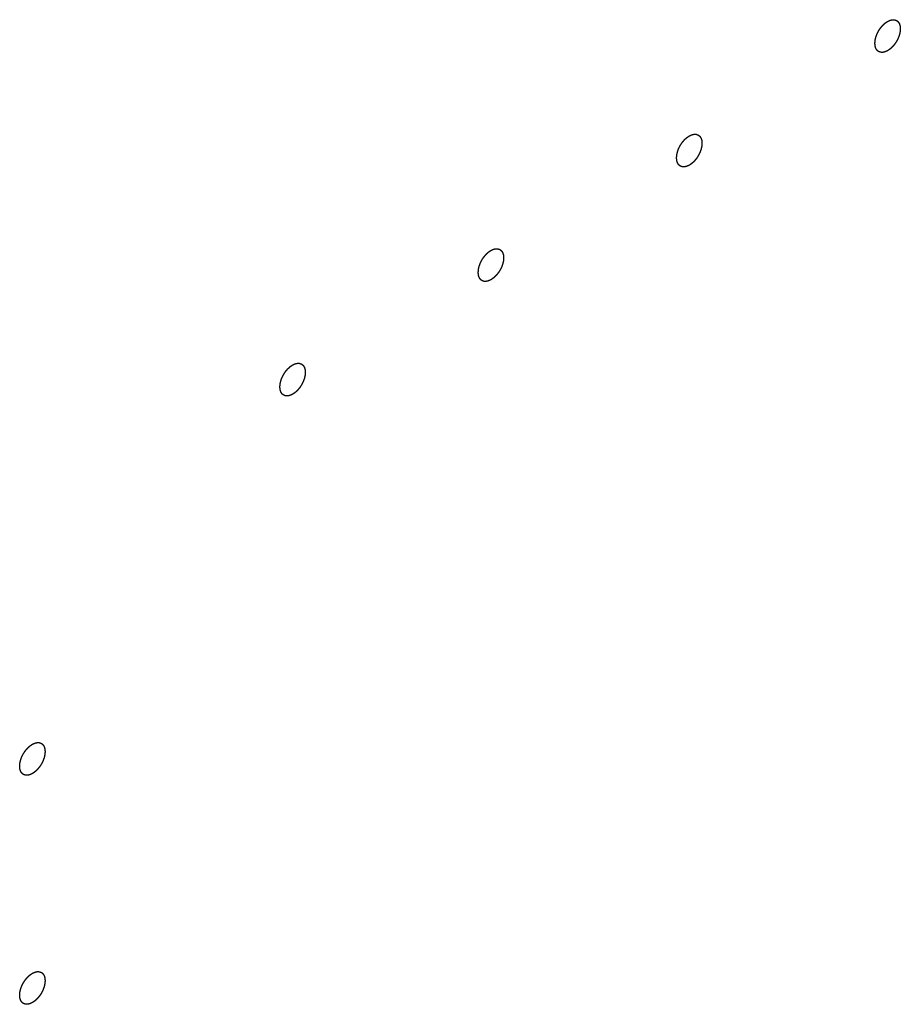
# Model space of a CAD drawing. Header units: inches. Extents: x 5 to 265, y 5 to 171.
# Tile 171 of 212: x 204.624 to 205.409, y 123.541 to 124.419. Entities that reach past the tile are written whole.
import ezdxf

# ---------------------------------------------------------------- set-up
doc = ezdxf.new("R2010")
doc.units = ezdxf.units.IN
doc.header["$LTSCALE"] = 14.96
doc.header["$MEASUREMENT"] = 0
doc.linetypes.add('HIDDEN', pattern=[0.2, 0.1, -0.1])
doc.layers.add('08_ALL_COSMETICS', color=7, linetype='CONTINUOUS')

msp = doc.modelspace()

# ---------------------------------------------------------------- linework, layer by layer
at = {"layer": '08_ALL_COSMETICS', "color": 7, "linetype": 'HIDDEN'}
for points in [[(205.39783, 124.39127), (205.39746, 124.3911), (205.39691, 124.39084), (205.39627, 124.39054), (205.3959, 124.39038), (205.39563, 124.39023), (205.39536, 124.39019), (205.39501, 124.3901), (205.39457, 124.39001), (205.39413, 124.3899), (205.39378, 124.38983), (205.39351, 124.38974), (205.39327, 124.38978), (205.39294, 124.38978), (205.39254, 124.3898), (205.39213, 124.38981), (205.39181, 124.38983), (205.39156, 124.38981), (205.39135, 124.38992), (205.39106, 124.39002), (205.3907, 124.39016), (205.39033, 124.39028), (205.39005, 124.3904), (205.38981, 124.39045), (205.38965, 124.39062), (205.38942, 124.39081), (205.38913, 124.39106), (205.38883, 124.39129), (205.3886, 124.39149), (205.38841, 124.39162), (205.3883, 124.39184), (205.38812, 124.39211), (205.3879, 124.39246), (205.38768, 124.3928), (205.38752, 124.39308), (205.38737, 124.39326), (205.3873, 124.39354), (205.38719, 124.39388), (205.38706, 124.39431), (205.38692, 124.39474), (205.38682, 124.39509), (205.38672, 124.39533), (205.38671, 124.39566), (205.38667, 124.39606), (205.38663, 124.39657), (205.38657, 124.39708), (205.38654, 124.39749), (205.3865, 124.39779), (205.38654, 124.39813), (205.38657, 124.39857), (205.38662, 124.39913), (205.38666, 124.39968), (205.3867, 124.40013), (205.38671, 124.40045), (205.38681, 124.40081), (205.38691, 124.40128), (205.38705, 124.40186), (205.38721, 124.40257), (205.38734, 124.40327), (205.38763, 124.40398), (205.38788, 124.40469), (205.38815, 124.40541), (205.38837, 124.40612), (205.38877, 124.40683), (205.38911, 124.40754), (205.38948, 124.40824), (205.38981, 124.40897), (205.39026, 124.4096), (205.39068, 124.41025), (205.39111, 124.4109), (205.39151, 124.41157), (205.39202, 124.41213), (205.3925, 124.41272), (205.393, 124.41329), (205.39347, 124.41391), (205.39401, 124.41437), (205.39453, 124.41486), (205.39497, 124.41527), (205.39533, 124.4156), (205.39559, 124.41586), (205.39587, 124.41604), (205.39624, 124.4163), (205.39689, 124.41675), (205.39745, 124.41714), (205.39783, 124.41739)], [(205.39783, 124.41739), (205.39819, 124.41756), (205.39874, 124.41782), (205.39938, 124.41812), (205.39975, 124.41828), (205.40003, 124.41843), (205.40029, 124.41847), (205.40064, 124.41856), (205.40108, 124.41865), (205.40152, 124.41876), (205.40187, 124.41883), (205.40214, 124.41892), (205.40238, 124.41888), (205.40271, 124.41888), (205.40311, 124.41886), (205.40352, 124.41885), (205.40384, 124.41883), (205.40409, 124.41885), (205.4043, 124.41874), (205.4046, 124.41864), (205.40496, 124.4185), (205.40532, 124.41838), (205.40561, 124.41826), (205.40584, 124.41821), (205.406, 124.41804), (205.40624, 124.41785), (205.40653, 124.4176), (205.40682, 124.41737), (205.40705, 124.41717), (205.40724, 124.41704), (205.40735, 124.41682), (205.40753, 124.41655), (205.40775, 124.4162), (205.40797, 124.41586), (205.40814, 124.41558), (205.40829, 124.4154), (205.40835, 124.41512), (205.40846, 124.41478), (205.40859, 124.41435), (205.40873, 124.41392), (205.40883, 124.41357), (205.40893, 124.41333), (205.40894, 124.41301), (205.40898, 124.4126), (205.40903, 124.41209), (205.40908, 124.41158), (205.40911, 124.41117), (205.40916, 124.41087), (205.40911, 124.41053), (205.40908, 124.41009), (205.40903, 124.40953), (205.40899, 124.40898), (205.40895, 124.40853), (205.40894, 124.40821), (205.40884, 124.40785), (205.40874, 124.40738), (205.40861, 124.4068), (205.40844, 124.40609), (205.40831, 124.40539), (205.40802, 124.40468), (205.40777, 124.40397), (205.4075, 124.40325), (205.40728, 124.40254), (205.40689, 124.40183), (205.40654, 124.40112), (205.40618, 124.40042), (205.40585, 124.39969), (205.40539, 124.39907), (205.40498, 124.39841), (205.40454, 124.39776), (205.40414, 124.39709), (205.40363, 124.39653), (205.40315, 124.39594), (205.40266, 124.39537), (205.40219, 124.39475), (205.40164, 124.3943), (205.40112, 124.3938), (205.40068, 124.39339), (205.40032, 124.39306), (205.40007, 124.3928), (205.39978, 124.39263), (205.39941, 124.39236), (205.39876, 124.39191), (205.3982, 124.39152), (205.39783, 124.39127)], [(205.22105, 124.28921), (205.22068, 124.28904), (205.22013, 124.28878), (205.21949, 124.28848), (205.21913, 124.28832), (205.21885, 124.28817), (205.21859, 124.28813), (205.21824, 124.28804), (205.2178, 124.28795), (205.21735, 124.28784), (205.217, 124.28777), (205.21673, 124.28768), (205.2165, 124.28772), (205.21617, 124.28772), (205.21576, 124.28774), (205.21536, 124.28775), (205.21503, 124.28777), (205.21478, 124.28775), (205.21457, 124.28786), (205.21428, 124.28796), (205.21392, 124.28809), (205.21356, 124.28822), (205.21327, 124.28834), (205.21304, 124.28839), (205.21288, 124.28856), (205.21264, 124.28875), (205.21235, 124.289), (205.21206, 124.28923), (205.21183, 124.28943), (205.21164, 124.28956), (205.21152, 124.28978), (205.21134, 124.29005), (205.21113, 124.2904), (205.21091, 124.29074), (205.21074, 124.29102), (205.21059, 124.2912), (205.21053, 124.29148), (205.21041, 124.29182), (205.21028, 124.29225), (205.21015, 124.29268), (205.21004, 124.29303), (205.20994, 124.29327), (205.20994, 124.29359), (205.20989, 124.294), (205.20985, 124.29451), (205.2098, 124.29502), (205.20977, 124.29543), (205.20972, 124.29573), (205.20977, 124.29607), (205.2098, 124.29651), (205.20985, 124.29707), (205.20989, 124.29762), (205.20993, 124.29807), (205.20994, 124.29839), (205.21004, 124.29875), (205.21014, 124.29922), (205.21027, 124.2998), (205.21044, 124.30051), (205.21056, 124.30121), (205.21086, 124.30192), (205.2111, 124.30263), (205.21138, 124.30335), (205.2116, 124.30406), (205.21199, 124.30476), (205.21233, 124.30547), (205.2127, 124.30618), (205.21303, 124.3069), (205.21348, 124.30753), (205.2139, 124.30819), (205.21433, 124.30883), (205.21474, 124.30951), (205.21525, 124.31007), (205.21573, 124.31066), (205.21622, 124.31123), (205.21669, 124.31185), (205.21723, 124.3123), (205.21776, 124.3128), (205.2182, 124.31321), (205.21855, 124.31353), (205.21881, 124.3138), (205.21909, 124.31397), (205.21947, 124.31424), (205.22012, 124.31469), (205.22068, 124.31508), (205.22105, 124.31533)], [(205.22105, 124.31533), (205.22142, 124.3155), (205.22197, 124.31576), (205.22261, 124.31606), (205.22297, 124.31622), (205.22325, 124.31637), (205.22351, 124.31641), (205.22386, 124.3165), (205.2243, 124.31659), (205.22475, 124.3167), (205.2251, 124.31677), (205.22537, 124.31686), (205.2256, 124.31682), (205.22593, 124.31682), (205.22634, 124.3168), (205.22674, 124.31679), (205.22707, 124.31677), (205.22732, 124.31679), (205.22753, 124.31668), (205.22782, 124.31658), (205.22818, 124.31644), (205.22854, 124.31632), (205.22883, 124.3162), (205.22906, 124.31614), (205.22922, 124.31598), (205.22946, 124.31579), (205.22975, 124.31554), (205.23004, 124.31531), (205.23027, 124.31511), (205.23046, 124.31498), (205.23058, 124.31475), (205.23076, 124.31449), (205.23097, 124.31414), (205.23119, 124.3138), (205.23136, 124.31352), (205.23151, 124.31334), (205.23157, 124.31306), (205.23169, 124.31272), (205.23182, 124.31229), (205.23195, 124.31186), (205.23206, 124.31151), (205.23216, 124.31127), (205.23216, 124.31094), (205.23221, 124.31054), (205.23225, 124.31003), (205.2323, 124.30952), (205.23233, 124.30911), (205.23238, 124.30881), (205.23233, 124.30847), (205.2323, 124.30803), (205.23225, 124.30747), (205.23221, 124.30692), (205.23217, 124.30647), (205.23216, 124.30614), (205.23206, 124.30579), (205.23196, 124.30532), (205.23183, 124.30473), (205.23166, 124.30403), (205.23154, 124.30333), (205.23124, 124.30262), (205.231, 124.30191), (205.23072, 124.30119), (205.2305, 124.30048), (205.23011, 124.29977), (205.22977, 124.29906), (205.2294, 124.29836), (205.22907, 124.29763), (205.22862, 124.297), (205.2282, 124.29635), (205.22777, 124.2957), (205.22736, 124.29503), (205.22685, 124.29447), (205.22637, 124.29388), (205.22588, 124.29331), (205.22541, 124.29269), (205.22487, 124.29223), (205.22434, 124.29174), (205.2239, 124.29132), (205.22355, 124.291), (205.22329, 124.29074), (205.22301, 124.29056), (205.22263, 124.2903), (205.22198, 124.28985), (205.22142, 124.28946), (205.22105, 124.28921)], [(205.04427, 124.18714), (205.04391, 124.18697), (205.04336, 124.18672), (205.04272, 124.18642), (205.04235, 124.18626), (205.04207, 124.1861), (205.04181, 124.18607), (205.04146, 124.18598), (205.04102, 124.18588), (205.04058, 124.18578), (205.04023, 124.18571), (205.03996, 124.18562), (205.03972, 124.18565), (205.03939, 124.18566), (205.03899, 124.18568), (205.03858, 124.18569), (205.03826, 124.18571), (205.03801, 124.18569), (205.0378, 124.1858), (205.0375, 124.1859), (205.03714, 124.18603), (205.03678, 124.18616), (205.03649, 124.18628), (205.03626, 124.18633), (205.0361, 124.1865), (205.03586, 124.18669), (205.03557, 124.18693), (205.03528, 124.18717), (205.03505, 124.18737), (205.03486, 124.1875), (205.03475, 124.18772), (205.03457, 124.18799), (205.03435, 124.18834), (205.03413, 124.18868), (205.03396, 124.18896), (205.03381, 124.18914), (205.03375, 124.18942), (205.03364, 124.18976), (205.03351, 124.19019), (205.03337, 124.19062), (205.03327, 124.19097), (205.03317, 124.19121), (205.03316, 124.19153), (205.03312, 124.19194), (205.03307, 124.19245), (205.03302, 124.19296), (205.03299, 124.19337), (205.03294, 124.19367), (205.03299, 124.19401), (205.03302, 124.19445), (205.03307, 124.19501), (205.03311, 124.19556), (205.03315, 124.19601), (205.03316, 124.19633), (205.03326, 124.19669), (205.03336, 124.19716), (205.03349, 124.19774), (205.03366, 124.19845), (205.03379, 124.19914), (205.03408, 124.19986), (205.03433, 124.20057), (205.0346, 124.20128), (205.03482, 124.202), (205.03521, 124.2027), (205.03556, 124.20341), (205.03592, 124.20412), (205.03625, 124.20484), (205.03671, 124.20547), (205.03712, 124.20613), (205.03756, 124.20677), (205.03796, 124.20745), (205.03847, 124.20801), (205.03895, 124.2086), (205.03944, 124.20917), (205.03991, 124.20979), (205.04046, 124.21024), (205.04098, 124.21074), (205.04142, 124.21115), (205.04177, 124.21147), (205.04203, 124.21174), (205.04232, 124.21191), (205.04269, 124.21218), (205.04334, 124.21263), (205.0439, 124.21301), (205.04427, 124.21327)], [(205.04427, 124.21327), (205.04464, 124.21344), (205.04519, 124.21369), (205.04583, 124.214), (205.0462, 124.21416), (205.04647, 124.21431), (205.04673, 124.21435), (205.04709, 124.21444), (205.04753, 124.21453), (205.04797, 124.21464), (205.04832, 124.21471), (205.04859, 124.2148), (205.04883, 124.21476), (205.04915, 124.21476), (205.04956, 124.21474), (205.04997, 124.21473), (205.05029, 124.21471), (205.05054, 124.21472), (205.05075, 124.21462), (205.05104, 124.21452), (205.0514, 124.21438), (205.05177, 124.21425), (205.05205, 124.21414), (205.05229, 124.21408), (205.05245, 124.21391), (205.05268, 124.21373), (205.05297, 124.21348), (205.05327, 124.21324), (205.0535, 124.21304), (205.05369, 124.21292), (205.0538, 124.21269), (205.05398, 124.21243), (205.0542, 124.21208), (205.05442, 124.21174), (205.05458, 124.21146), (205.05473, 124.21127), (205.0548, 124.211), (205.05491, 124.21066), (205.05504, 124.21022), (205.05518, 124.2098), (205.05528, 124.20945), (205.05538, 124.20921), (205.05539, 124.20888), (205.05543, 124.20848), (205.05547, 124.20797), (205.05552, 124.20746), (205.05556, 124.20704), (205.0556, 124.20675), (205.05556, 124.20641), (205.05553, 124.20596), (205.05548, 124.20541), (205.05544, 124.20486), (205.0554, 124.20441), (205.05539, 124.20408), (205.05529, 124.20373), (205.05519, 124.20326), (205.05505, 124.20267), (205.05489, 124.20197), (205.05476, 124.20127), (205.05447, 124.20056), (205.05422, 124.19984), (205.05395, 124.19913), (205.05373, 124.19842), (205.05333, 124.19771), (205.05299, 124.197), (205.05262, 124.1963), (205.05229, 124.19557), (205.05184, 124.19494), (205.05142, 124.19428), (205.05099, 124.19364), (205.05059, 124.19297), (205.05008, 124.19241), (205.0496, 124.19182), (205.0491, 124.19125), (205.04863, 124.19063), (205.04809, 124.19017), (205.04757, 124.18967), (205.04713, 124.18926), (205.04677, 124.18894), (205.04651, 124.18868), (205.04623, 124.1885), (205.04586, 124.18824), (205.04521, 124.18779), (205.04465, 124.1874), (205.04427, 124.18714)], [(204.8675, 124.11121), (204.86786, 124.11138), (204.86841, 124.11163), (204.86906, 124.11194), (204.86942, 124.1121), (204.8697, 124.11225), (204.86996, 124.11229), (204.87031, 124.11238), (204.87075, 124.11247), (204.87119, 124.11258), (204.87154, 124.11265), (204.87182, 124.11273), (204.87205, 124.1127), (204.87238, 124.1127), (204.87278, 124.11268), (204.87319, 124.11267), (204.87351, 124.11265), (204.87377, 124.11266), (204.87397, 124.11256), (204.87427, 124.11246), (204.87463, 124.11232), (204.87499, 124.11219), (204.87528, 124.11208), (204.87551, 124.11202), (204.87567, 124.11185), (204.87591, 124.11167), (204.8762, 124.11142), (204.87649, 124.11118), (204.87672, 124.11098), (204.87691, 124.11086), (204.87703, 124.11063), (204.87721, 124.11037), (204.87742, 124.11002), (204.87764, 124.10968), (204.87781, 124.1094), (204.87796, 124.10921), (204.87802, 124.10894), (204.87813, 124.1086), (204.87826, 124.10816), (204.8784, 124.10774), (204.8785, 124.10739), (204.8786, 124.10715), (204.87861, 124.10682), (204.87866, 124.10642), (204.8787, 124.1059), (204.87875, 124.1054), (204.87878, 124.10498), (204.87883, 124.10469), (204.87878, 124.10434), (204.87875, 124.1039), (204.8787, 124.10335), (204.87866, 124.10279), (204.87862, 124.10235), (204.87861, 124.10202), (204.87851, 124.10166), (204.87841, 124.1012), (204.87828, 124.10061), (204.87811, 124.09991), (204.87799, 124.09921), (204.87769, 124.09849), (204.87744, 124.09778), (204.87717, 124.09707), (204.87695, 124.09636), (204.87656, 124.09565), (204.87621, 124.09494), (204.87585, 124.09424), (204.87552, 124.09351), (204.87507, 124.09288), (204.87465, 124.09222), (204.87421, 124.09158), (204.87381, 124.0909), (204.8733, 124.09035), (204.87282, 124.08976), (204.87233, 124.08919), (204.87186, 124.08857), (204.87131, 124.08811), (204.87079, 124.08761), (204.87035, 124.0872), (204.87, 124.08688), (204.86974, 124.08662), (204.86945, 124.08644), (204.86908, 124.08618), (204.86843, 124.08573), (204.86787, 124.08534), (204.8675, 124.08508)], [(204.8675, 124.08508), (204.86713, 124.08491), (204.86658, 124.08466), (204.86594, 124.08436), (204.86558, 124.0842), (204.8653, 124.08404), (204.86504, 124.08401), (204.86468, 124.08392), (204.86424, 124.08382), (204.8638, 124.08372), (204.86345, 124.08365), (204.86318, 124.08356), (204.86294, 124.08359), (204.86262, 124.0836), (204.86221, 124.08362), (204.8618, 124.08363), (204.86148, 124.08365), (204.86123, 124.08363), (204.86102, 124.08374), (204.86073, 124.08383), (204.86037, 124.08397), (204.86, 124.0841), (204.85972, 124.08422), (204.85949, 124.08427), (204.85933, 124.08444), (204.85909, 124.08463), (204.8588, 124.08487), (204.8585, 124.08511), (204.85828, 124.08531), (204.85808, 124.08543), (204.85797, 124.08566), (204.85779, 124.08593), (204.85758, 124.08628), (204.85736, 124.08661), (204.85719, 124.08689), (204.85704, 124.08708), (204.85698, 124.08736), (204.85686, 124.0877), (204.85673, 124.08813), (204.85659, 124.08856), (204.85649, 124.08891), (204.85639, 124.08915), (204.85638, 124.08947), (204.85634, 124.08988), (204.8563, 124.09039), (204.85625, 124.0909), (204.85622, 124.09131), (204.85617, 124.09161), (204.85622, 124.09195), (204.85624, 124.09239), (204.85629, 124.09295), (204.85633, 124.0935), (204.85638, 124.09395), (204.85638, 124.09427), (204.85648, 124.09463), (204.85658, 124.0951), (204.85672, 124.09568), (204.85689, 124.09638), (204.85701, 124.09708), (204.85731, 124.0978), (204.85755, 124.09851), (204.85782, 124.09922), (204.85805, 124.09994), (204.85844, 124.10064), (204.85878, 124.10135), (204.85915, 124.10205), (204.85948, 124.10278), (204.85993, 124.10341), (204.86035, 124.10407), (204.86078, 124.10471), (204.86119, 124.10539), (204.8617, 124.10595), (204.86218, 124.10654), (204.86267, 124.10711), (204.86314, 124.10772), (204.86368, 124.10818), (204.86421, 124.10868), (204.86465, 124.10909), (204.865, 124.10941), (204.86526, 124.10968), (204.86554, 124.10985), (204.86591, 124.11012), (204.86657, 124.11056), (204.86713, 124.11095), (204.8675, 124.11121)], [(204.63557, 123.74705), (204.6352, 123.74688), (204.63465, 123.74663), (204.63401, 123.74633), (204.63365, 123.74617), (204.63337, 123.74601), (204.63311, 123.74598), (204.63275, 123.74589), (204.63231, 123.74579), (204.63187, 123.74569), (204.63152, 123.74562), (204.63125, 123.74553), (204.63101, 123.74556), (204.63069, 123.74557), (204.63028, 123.74559), (204.62987, 123.7456), (204.62955, 123.74562), (204.6293, 123.7456), (204.62909, 123.74571), (204.6288, 123.7458), (204.62844, 123.74594), (204.62807, 123.74607), (204.62779, 123.74619), (204.62756, 123.74624), (204.6274, 123.74641), (204.62716, 123.7466), (204.62687, 123.74684), (204.62657, 123.74708), (204.62635, 123.74728), (204.62615, 123.7474), (204.62604, 123.74763), (204.62586, 123.7479), (204.62565, 123.74825), (204.62543, 123.74858), (204.62526, 123.74887), (204.62511, 123.74905), (204.62505, 123.74933), (204.62493, 123.74967), (204.6248, 123.7501), (204.62466, 123.75053), (204.62456, 123.75088), (204.62446, 123.75112), (204.62445, 123.75144), (204.62441, 123.75185), (204.62437, 123.75236), (204.62432, 123.75287), (204.62429, 123.75328), (204.62424, 123.75358), (204.62429, 123.75392), (204.62431, 123.75436), (204.62436, 123.75492), (204.6244, 123.75547), (204.62445, 123.75592), (204.62445, 123.75624), (204.62455, 123.7566), (204.62465, 123.75707), (204.62479, 123.75765), (204.62496, 123.75836), (204.62508, 123.75905), (204.62538, 123.75977), (204.62562, 123.76048), (204.62589, 123.76119), (204.62612, 123.76191), (204.62651, 123.76261), (204.62685, 123.76332), (204.62722, 123.76402), (204.62755, 123.76475), (204.628, 123.76538), (204.62842, 123.76604), (204.62885, 123.76668), (204.62926, 123.76736), (204.62977, 123.76792), (204.63025, 123.76851), (204.63074, 123.76908), (204.63121, 123.76969), (204.63175, 123.77015), (204.63228, 123.77065), (204.63272, 123.77106), (204.63307, 123.77138), (204.63333, 123.77165), (204.63361, 123.77182), (204.63398, 123.77209), (204.63464, 123.77253), (204.6352, 123.77292), (204.63557, 123.77318)], [(204.63557, 123.77318), (204.63593, 123.77335), (204.63648, 123.7736), (204.63712, 123.77391), (204.63749, 123.77407), (204.63777, 123.77422), (204.63803, 123.77426), (204.63838, 123.77435), (204.63882, 123.77444), (204.63926, 123.77455), (204.63961, 123.77462), (204.63989, 123.7747), (204.64012, 123.77467), (204.64045, 123.77467), (204.64085, 123.77465), (204.64126, 123.77464), (204.64158, 123.77462), (204.64184, 123.77463), (204.64204, 123.77453), (204.64234, 123.77443), (204.6427, 123.77429), (204.64306, 123.77416), (204.64335, 123.77405), (204.64358, 123.77399), (204.64374, 123.77382), (204.64398, 123.77364), (204.64427, 123.77339), (204.64456, 123.77315), (204.64479, 123.77295), (204.64498, 123.77283), (204.6451, 123.7726), (204.64528, 123.77234), (204.64549, 123.77199), (204.64571, 123.77165), (204.64588, 123.77137), (204.64603, 123.77118), (204.64609, 123.77091), (204.6462, 123.77057), (204.64633, 123.77013), (204.64647, 123.76971), (204.64657, 123.76936), (204.64667, 123.76912), (204.64668, 123.76879), (204.64673, 123.76839), (204.64677, 123.76787), (204.64682, 123.76737), (204.64685, 123.76695), (204.6469, 123.76666), (204.64685, 123.76631), (204.64682, 123.76587), (204.64677, 123.76532), (204.64673, 123.76476), (204.64669, 123.76432), (204.64668, 123.76399), (204.64658, 123.76363), (204.64648, 123.76317), (204.64635, 123.76258), (204.64618, 123.76188), (204.64606, 123.76118), (204.64576, 123.76046), (204.64551, 123.75975), (204.64524, 123.75904), (204.64502, 123.75833), (204.64463, 123.75762), (204.64428, 123.75691), (204.64392, 123.75621), (204.64359, 123.75548), (204.64314, 123.75485), (204.64272, 123.75419), (204.64228, 123.75355), (204.64188, 123.75287), (204.64137, 123.75232), (204.64089, 123.75173), (204.6404, 123.75116), (204.63993, 123.75054), (204.63938, 123.75008), (204.63886, 123.74958), (204.63842, 123.74917), (204.63807, 123.74885), (204.63781, 123.74859), (204.63752, 123.74841), (204.63715, 123.74815), (204.6365, 123.7477), (204.63594, 123.74731), (204.63557, 123.74705)], [(204.63557, 123.54293), (204.6352, 123.54276), (204.63465, 123.5425), (204.63401, 123.5422), (204.63365, 123.54204), (204.63337, 123.54189), (204.63311, 123.54185), (204.63275, 123.54176), (204.63231, 123.54167), (204.63187, 123.54156), (204.63152, 123.54149), (204.63125, 123.5414), (204.63101, 123.54144), (204.63069, 123.54144), (204.63028, 123.54146), (204.62987, 123.54147), (204.62955, 123.54149), (204.6293, 123.54148), (204.62909, 123.54158), (204.6288, 123.54168), (204.62844, 123.54182), (204.62807, 123.54195), (204.62779, 123.54206), (204.62756, 123.54212), (204.6274, 123.54229), (204.62716, 123.54247), (204.62687, 123.54272), (204.62657, 123.54296), (204.62635, 123.54316), (204.62615, 123.54328), (204.62604, 123.54351), (204.62586, 123.54377), (204.62565, 123.54412), (204.62543, 123.54446), (204.62526, 123.54474), (204.62511, 123.54493), (204.62505, 123.5452), (204.62493, 123.54554), (204.6248, 123.54598), (204.62466, 123.5464), (204.62456, 123.54675), (204.62446, 123.54699), (204.62445, 123.54732), (204.62441, 123.54772), (204.62437, 123.54823), (204.62432, 123.54874), (204.62429, 123.54916), (204.62424, 123.54945), (204.62429, 123.54979), (204.62431, 123.55024), (204.62436, 123.55079), (204.6244, 123.55134), (204.62445, 123.55179), (204.62445, 123.55212), (204.62455, 123.55247), (204.62465, 123.55294), (204.62479, 123.55353), (204.62496, 123.55423), (204.62508, 123.55493), (204.62538, 123.55564), (204.62562, 123.55636), (204.62589, 123.55707), (204.62612, 123.55778), (204.62651, 123.55849), (204.62685, 123.5592), (204.62722, 123.5599), (204.62755, 123.56063), (204.628, 123.56126), (204.62842, 123.56192), (204.62885, 123.56256), (204.62926, 123.56323), (204.62977, 123.56379), (204.63025, 123.56438), (204.63074, 123.56495), (204.63121, 123.56557), (204.63175, 123.56603), (204.63228, 123.56653), (204.63272, 123.56694), (204.63307, 123.56726), (204.63333, 123.56752), (204.63361, 123.5677), (204.63398, 123.56796), (204.63464, 123.56841), (204.6352, 123.5688), (204.63557, 123.56906)], [(204.63557, 123.56906), (204.63593, 123.56923), (204.63648, 123.56948), (204.63712, 123.56978), (204.63749, 123.56994), (204.63777, 123.5701), (204.63803, 123.57013), (204.63838, 123.57022), (204.63882, 123.57032), (204.63926, 123.57042), (204.63961, 123.57049), (204.63989, 123.57058), (204.64012, 123.57055), (204.64045, 123.57054), (204.64085, 123.57052), (204.64126, 123.57051), (204.64158, 123.57049), (204.64184, 123.57051), (204.64204, 123.5704), (204.64234, 123.5703), (204.6427, 123.57017), (204.64306, 123.57004), (204.64335, 123.56992), (204.64358, 123.56987), (204.64374, 123.5697), (204.64398, 123.56951), (204.64427, 123.56927), (204.64456, 123.56903), (204.64479, 123.56883), (204.64498, 123.5687), (204.6451, 123.56848), (204.64528, 123.56821), (204.64549, 123.56786), (204.64571, 123.56752), (204.64588, 123.56724), (204.64603, 123.56706), (204.64609, 123.56678), (204.6462, 123.56644), (204.64633, 123.56601), (204.64647, 123.56558), (204.64657, 123.56523), (204.64667, 123.56499), (204.64668, 123.56467), (204.64673, 123.56426), (204.64677, 123.56375), (204.64682, 123.56324), (204.64685, 123.56283), (204.6469, 123.56253), (204.64685, 123.56219), (204.64682, 123.56175), (204.64677, 123.56119), (204.64673, 123.56064), (204.64669, 123.56019), (204.64668, 123.55987), (204.64658, 123.55951), (204.64648, 123.55904), (204.64635, 123.55846), (204.64618, 123.55775), (204.64606, 123.55706), (204.64576, 123.55634), (204.64551, 123.55563), (204.64524, 123.55492), (204.64502, 123.5542), (204.64463, 123.5535), (204.64428, 123.55279), (204.64392, 123.55208), (204.64359, 123.55136), (204.64314, 123.55073), (204.64272, 123.55007), (204.64228, 123.54943), (204.64188, 123.54875), (204.64137, 123.54819), (204.64089, 123.5476), (204.6404, 123.54703), (204.63993, 123.54641), (204.63938, 123.54596), (204.63886, 123.54546), (204.63842, 123.54505), (204.63807, 123.54473), (204.63781, 123.54446), (204.63752, 123.54429), (204.63715, 123.54402), (204.6365, 123.54357), (204.63594, 123.54319), (204.63557, 123.54293)]]:
    msp.add_open_spline(points, degree=3, knots=[0, 0, 0, 0, 0.03125, 0.046875, 0.054688, 0.0625, 0.070312, 0.078125, 0.09375, 0.109375, 0.117188, 0.125, 0.132812, 0.140625, 0.15625, 0.171875, 0.179688, 0.1875, 0.195312, 0.203125, 0.21875, 0.234375, 0.242188, 0.25, 0.257812, 0.265625, 0.28125, 0.296875, 0.304688, 0.3125, 0.320312, 0.328125, 0.34375, 0.359375, 0.367188, 0.375, 0.382812, 0.390625, 0.40625, 0.421875, 0.429688, 0.4375, 0.445312, 0.453125, 0.46875, 0.484375, 0.492188, 0.5, 0.507812, 0.515625, 0.53125, 0.546875, 0.554688, 0.5625, 0.570312, 0.578125, 0.59375, 0.609375, 0.625, 0.640625, 0.65625, 0.671875, 0.6875, 0.703125, 0.71875, 0.734375, 0.75, 0.765625, 0.78125, 0.796875, 0.8125, 0.828125, 0.84375, 0.859375, 0.875, 0.890625, 0.90625, 0.921875, 0.929688, 0.9375, 0.945312, 0.953125, 0.96875, 1, 1, 1, 1], dxfattribs=at)

doc.saveas('drawing.dxf')
